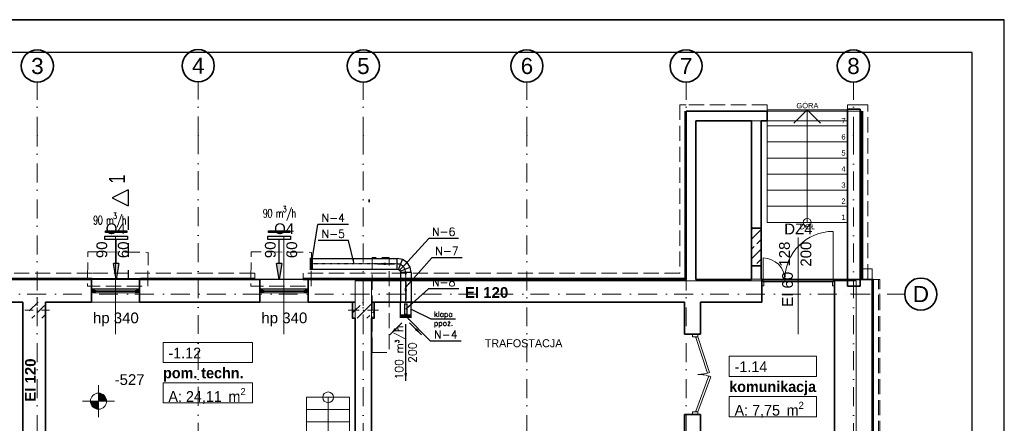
# Model space of a CAD drawing. Header units: millimetres. Extents: x -8078 to 234695, y -4319 to 602442.
# Tile 99 of 152: x 94512 to 112876, y 257450 to 264981. Entities that reach past the tile are written whole.
import ezdxf

# ---------------------------------------------------------------- set-up
doc = ezdxf.new("R2010")
doc.units = ezdxf.units.MM
doc.header["$MEASUREMENT"] = 0
for name, pattern in [('DASHDOT', [1, 0.5, -0.25, 0, -0.25]), ('Dashed2cust', [50, 25, -25]), ('Krawędzie ukryte', [3.912222, 2.822222, -1.09]), ('Kropki i Kreski', [6.702778, 3.527778, -1.763889, 0, -1.411111]), ('Przerywana', [5.644444, 2.822222, -2.822222])]:
    doc.linetypes.add(name, pattern=pattern)
for name, color, linetype in [('!AERECO-NAW', 5, 'Continuous'), ('!AERECO-POMOC', 7, 'Continuous'), ('#IS_wentylacja_opisy_bud', 7, 'Continuous'), ('#nawietrzaki', 5, 'Continuous'), ('#podkład', 252, 'Continuous'), ('- A - ocieplenie', 7, 'Continuous'), ('- strefy pomieszczeń', 7, 'Continuous'), ('_TABELA', 7, 'Continuous'), ('Drzwi Archicad', 7, 'Continuous'), ('FLUID-N', 7, 'Continuous'), ('FLUID-N-150-ARRDU', 7, 'Continuous'), ('FLUID-N-150-ARRGR', 7, 'Continuous'), ('FLUID-N-150-NUM', 7, 'Continuous'), ('FLUID-N-SYM', 7, 'Continuous'), ('Konstrukcja - Belki', 7, 'Continuous'), ('Konstrukcja - Schody', 7, 'Continuous'), ('Konstrukcja - Siatka mod', 7, 'Continuous'), ('Konstrukcja - Stropy', 7, 'Continuous'), ('Konstrukcja - Słupy', 7, 'Continuous'), ('Konstrukcja - Ściany nośne wew..P', 7, 'Continuous'), ('Konstrukcja - Ściany zewnętrzne', 7, 'Continuous'), ('Okna Archicada', 7, 'Continuous'), ('Opisy - Tekst', 7, 'Continuous'), ('Wymiarowanie - Poziomy', 7, 'Continuous'), ('z JAN', 7, 'Continuous'), ('Znaczniki drzwi Archicada', 7, 'Continuous'), ('Znaczniki okien Archicada', 7, 'Continuous')]:
    doc.layers.add(name, color=color, linetype=linetype)
doc.styles.add('FDBES', font='simplex.shx')
doc.styles.add('STYL_AUTOMATYCZNY_1', font='arial.ttf')
doc.styles.add('STYL_AUTOMATYCZNY_4', font='arial.ttf')
doc.styles.add('STYL_AUTOMATYCZNY_6', font='txt')
doc.styles.add('STYL_AUTOMATYCZNY_7', font='txt')
doc.styles.add('STYL_AUTOMATYCZNY_9', font='txt')
doc.dimstyles.new('FDBES', dxfattribs={"dimscale": 50, "dimtxt": 4, "dimasz": 2.5, "dimexe": 0.8, "dimexo": 2, "dimgap": 1, "dimtad": 1, "dimdsep": 46, "dimtxsty": 'FDBES', "dimcen": 2.5, "dimclrd": 4, "dimclre": 5, "dimadec": 0, "dimazin": 0, "dimtfac": 1, "dimtmove": 0, "dimatfit": 3, "dimfxl": 1, "dimarcsym": 0})
pattern_1 = [(45, (-208051.03, 747718.2), (-183.84776, 183.84776), []), (45, (-208142.95, 747810.13), (-183.84776, 183.84776), [195, -65])]

# ---------------------------------------------------------------- blocks, each defined once
blk = doc.blocks.new('rttrrt')
at = {"layer": '!AERECO-POMOC'}
blk.add_hatch(color=256, dxfattribs=at).paths.add_polyline_path([(39033, 262692), (39083, 262392), (39133, 262692)])
at = {"layer": '!AERECO-NAW'}
for points in [[(38872, 263201), (39295, 263201), (39295, 263142), (38872, 263142)], [(39283, 263271), (38884, 263271), (38884, 263299), (39283, 263299)]]:
    blk.add_lwpolyline(points, close=True, dxfattribs=at)
at = {"layer": '!AERECO-POMOC'}
for p, q in [((39083, 262692), (39083, 263142)), ((39133, 262692), (39033, 262692)), ((39083, 262392), (39033, 262692)), ((39133, 262692), (39083, 262392))]:
    blk.add_line(p, q, dxfattribs=at)
blk = doc.blocks.new('SDFGHB')
at = {"layer": 'Konstrukcja - Słupy', "linetype": 'Continuous', "lineweight": 25}
h = blk.add_hatch(dxfattribs=at)
h.set_pattern_fill('Beton_zbrojony_0001', color=252, style=0, pattern_type=2)
h.set_pattern_definition(pattern_1)
h.paths.add_polyline_path([(34598, 471390), (34298, 471390), (34298, 471090), (34598, 471090)])
h = blk.add_hatch(dxfattribs=at)
h.set_pattern_fill('Beton_zbrojony_0001', color=252, style=0, pattern_type=2)
h.set_pattern_definition(pattern_1)
h.paths.add_polyline_path([(34598, 471090), (34598, 471090), (34598, 471390), (34598, 471390)])
h = blk.add_hatch(dxfattribs=at)
h.set_pattern_fill('Beton_zbrojony_0001', color=252, style=0, pattern_type=2)
h.set_pattern_definition(pattern_1)
h.paths.add_polyline_path([(40328, 471090), (40378, 471090), (40378, 471390), (40328, 471390)])
h = blk.add_hatch(dxfattribs=at)
h.set_pattern_fill('Beton_zbrojony_0001', color=252, style=0, pattern_type=2)
h.set_pattern_definition(pattern_1)
h.paths.add_polyline_path([(40378, 471390), (40378, 471090), (40678, 471090), (40678, 471390)])
h = blk.add_hatch(dxfattribs=at)
h.set_pattern_fill('Beton_zbrojony_0001', color=252, style=0, pattern_type=2)
h.set_pattern_definition(pattern_1)
h.paths.add_polyline_path([(40678, 471090), (40728, 471090), (40728, 471390), (40678, 471390)])
at = {"layer": 'Konstrukcja - Ściany zewnętrzne', "linetype": 'Continuous', "lineweight": 25}
h = blk.add_hatch(dxfattribs=at)
h.set_pattern_fill('Beton_zbrojony_0001', color=252, style=0, pattern_type=2)
h.set_pattern_definition(pattern_1)
h.paths.add_polyline_path([(47770, 472069), (47950, 472069), (47950, 472769), (47770, 472769)])
at = {"layer": 'Okna Archicada', "linetype": 'Continuous', "lineweight": 13}
for points in [[(35456, 471590), (35481, 471590), (35481, 471615), (35506, 471615), (35506, 471640), (35456, 471640)], [(35481, 471565), (35531, 471565), (35531, 471615), (35481, 471615)], [(36331, 471615), (36281, 471615), (36281, 471565), (36331, 471565)], [(36356, 471640), (36306, 471640), (36306, 471615), (36331, 471615), (36331, 471590), (36356, 471590)], [(38598, 471590), (38623, 471590), (38623, 471615), (38648, 471615), (38648, 471640), (38598, 471640)], [(38623, 471565), (38673, 471565), (38673, 471615), (38623, 471615)], [(39473, 471615), (39423, 471615), (39423, 471565), (39473, 471565)], [(39498, 471640), (39448, 471640), (39448, 471615), (39473, 471615), (39473, 471590), (39498, 471590)]]:
    blk.add_hatch(color=252, dxfattribs=at).paths.add_polyline_path(points)
at = {"layer": 'Wymiarowanie - Poziomy', "linetype": 'Continuous', "lineweight": 13}
for points in [[(35589, 469542), (35739, 469542), (35727, 469600), (35695, 469648), (35646, 469681), (35589, 469692)], [(35589, 469542), (35439, 469542), (35450, 469485), (35483, 469436), (35531, 469404), (35589, 469392)]]:
    blk.add_hatch(color=252, dxfattribs=at).paths.add_polyline_path(points)
at = {"layer": '- A - ocieplenie', "color": 252, "linetype": 'Continuous', "lineweight": 35, "ltscale": 100}
for p, q in [((35470, 471830), (35470, 471810)), ((36370, 471830), (36370, 471810))]:
    blk.add_line(p, q, dxfattribs=at)
at = {"layer": '- A - ocieplenie', "color": 252, "linetype": 'Krawędzie ukryte', "lineweight": 20, "ltscale": 100, "flags": 128}
for points in [[(46428, 475073), (46548, 475073)], [(46428, 475073), (46428, 471930)], [(48057, 475073), (46548, 475073)], [(48057, 474953), (48057, 475073)], [(49818, 475073), (49557, 475073)], [(49557, 474953), (49557, 475073)], [(49938, 475073), (49818, 475073)], [(49938, 471819), (49938, 475073)], [(46548, 471810), (46548, 474953)], [(46548, 474953), (48057, 474953)], [(49557, 474953), (49818, 474953)], [(49818, 474953), (49818, 471819)], [(50018, 472010), (49818, 472010)], [(49818, 472010), (49818, 471810)], [(50018, 471810), (50018, 472010)], [(35470, 471930), (33264, 471930)], [(33264, 471810), (35470, 471810)], [(38503, 471930), (35470, 471930)], [(35470, 471810), (38503, 471810)], [(38503, 471830), (38503, 471930)], [(46428, 471930), (39408, 471930)], [(39408, 471830), (39408, 471930)], [(39408, 471810), (46428, 471810)], [(46548, 471810), (46428, 471810)], [(49818, 471810), (50018, 471810)], [(49838, 471819), (49938, 471819)], [(50138, 471810), (50018, 471810)], [(50018, 471810), (50018, 459110)], [(50162, 471810), (50042, 471810)], [(50042, 471810), (50042, 459110)], [(50138, 459110), (50138, 471810)], [(50162, 459110), (50162, 471810)]]:
    blk.add_lwpolyline(points, dxfattribs=at)
at = {"layer": '- A - ocieplenie', "color": 252, "linetype": 'Continuous', "lineweight": 35, "ltscale": 100, "flags": 128}
for points in [[(46528, 474953), (46528, 471830)], [(46548, 471810), (46548, 474953)], [(49818, 474953), (49818, 471819)], [(49838, 471819), (49838, 474953)], [(35470, 471830), (33264, 471830)], [(33264, 471810), (35470, 471810)], [(38503, 471830), (36370, 471830)], [(36370, 471810), (38503, 471810)], [(46528, 471830), (39408, 471830)], [(39408, 471810), (46548, 471810)], [(50038, 471810), (50018, 471810)], [(50018, 471810), (50018, 459110)], [(50038, 459110), (50038, 471810)]]:
    blk.add_lwpolyline(points, dxfattribs=at)
at = {"layer": '- strefy pomieszczeń', "color": 252, "linetype": 'Continuous', "lineweight": 13, "ltscale": 100}
for p, q in [((36793, 470638), (38462, 470638)), ((36793, 470262), (36793, 470638)), ((38462, 470638), (38462, 470262)), ((47352, 470382), (48983, 470382)), ((47352, 470005), (47352, 470382)), ((48983, 470382), (48983, 470005)), ((38462, 470262), (36793, 470262)), ((48983, 470005), (47352, 470005)), ((36793, 469885), (38462, 469885)), ((36793, 469509), (36793, 469885)), ((38462, 469885), (38462, 469509)), ((47352, 469629), (48983, 469629)), ((47352, 469252), (47352, 469629)), ((48983, 469629), (48983, 469252)), ((38462, 469509), (36793, 469509)), ((48983, 469252), (47352, 469252))]:
    blk.add_line(p, q, dxfattribs=at)
at = {"color": 252, "linetype": 'Continuous', "lineweight": 18, "ltscale": 100}
for p, q in [((49557, 474978), (48057, 474978)), ((48057, 474978), (48057, 474678)), ((48557, 474728), (48807, 474978)), ((48807, 474678), (48807, 474978)), ((48807, 474978), (49057, 474728)), ((49557, 474678), (49557, 474978)), ((49557, 474678), (48057, 474678)), ((48057, 474678), (48057, 474378)), ((48057, 474678), (49557, 474678)), ((48807, 473178), (48807, 474678)), ((49557, 474378), (49557, 474678)), ((49557, 474378), (48057, 474378)), ((48057, 474378), (48057, 474078)), ((48057, 474378), (49557, 474378)), ((49557, 474078), (49557, 474378)), ((49557, 474078), (48057, 474078)), ((48057, 474078), (48057, 473778)), ((48057, 474078), (49557, 474078)), ((49557, 473778), (49557, 474078)), ((49557, 473778), (48057, 473778)), ((48057, 473778), (48057, 473478)), ((48057, 473778), (49557, 473778)), ((49557, 473478), (49557, 473778)), ((49557, 473478), (48057, 473478)), ((48057, 473478), (48057, 473178)), ((48057, 473478), (49557, 473478)), ((49557, 473178), (49557, 473478)), ((49557, 473178), (48057, 473178)), ((48057, 473178), (48057, 472878)), ((48057, 473178), (49557, 473178)), ((48807, 472878), (48807, 473178)), ((49557, 472878), (49557, 473178)), ((48057, 472878), (49557, 472878))]:
    blk.add_line(p, q, dxfattribs=at)
at = {"color": 252, "linetype": 'Continuous', "lineweight": 35, "ltscale": 100, "flags": 128}
for points in [[(47770, 472769), (47770, 472069)], [(47950, 472069), (47950, 472769)], [(47958, 471810), (47958, 471390)], [(49318, 471390), (49318, 471810)]]:
    blk.add_lwpolyline(points, dxfattribs=at)
at = {"color": 252, "linetype": 'Continuous', "lineweight": 18, "ltscale": 100}
for start, end in [(0, 180), (180, 0)]:
    blk.add_arc((48807, 472878), 75, start, end, dxfattribs=at)
at = {"layer": 'Drzwi Archicad', "color": 252, "linetype": 'Continuous', "lineweight": 13, "ltscale": 100}
for p, q in [((49290, 471810), (49290, 472710)), ((47986, 471810), (47986, 472214)), ((47986, 471810), (47958, 471810)), ((47958, 471810), (47958, 471695)), ((47986, 471770), (47986, 471810)), ((48390, 471810), (47986, 471810)), ((47986, 471810), (47986, 471770)), ((47998, 471770), (47986, 471770)), ((47986, 471770), (48390, 471770)), ((47998, 471695), (47998, 471770)), ((48390, 471810), (49290, 471810)), ((48390, 471770), (48390, 471810)), ((48390, 471770), (48390, 471810)), ((49290, 471770), (48390, 471770)), ((49290, 471770), (49278, 471770)), ((49278, 471770), (49278, 471695)), ((49318, 471810), (49290, 471810)), ((49290, 471810), (49290, 471770)), ((49290, 471810), (49290, 471770)), ((49318, 471695), (49318, 471810)), ((47958, 471695), (47998, 471695)), ((49278, 471695), (49318, 471695)), ((46668, 470792), (46668, 470742)), ((46668, 470742), (46768, 470742)), ((46730, 470729), (46768, 470742)), ((46945, 470063), (46730, 470729)), ((46768, 470792), (46768, 470742)), ((46768, 470742), (46983, 470076)), ((46970, 470013), (46730, 469356)), ((46768, 469342), (47008, 469999)), ((46983, 470076), (46945, 470063)), ((47008, 469999), (46970, 470013)), ((46668, 469292), (46668, 469342)), ((46668, 469342), (46768, 469342)), ((46730, 469356), (46768, 469342)), ((46768, 469292), (46768, 469342))]:
    blk.add_line(p, q, dxfattribs=at)
at = {"layer": 'Drzwi Archicad', "color": 252, "linetype": 'Continuous', "lineweight": 35, "ltscale": 100}
for p, q in [((47958, 471810), (47958, 471695)), ((47958, 471810), (47958, 471695)), ((49318, 471810), (49318, 471695)), ((49318, 471810), (49318, 471695)), ((47958, 471695), (47958, 471390)), ((49318, 471695), (49318, 471390))]:
    blk.add_line(p, q, dxfattribs=at)
at = {"layer": 'Drzwi Archicad', "color": 252, "linetype": 'Continuous', "lineweight": 13, "ltscale": 100}
for centre, radius, start, end in [((49290, 471810), 900, 90, 180), ((47986, 471810), 404, 0, 90), ((46768, 470742), 700, 270, 287.9246), ((46768, 469342), 700, 69.9342, 90)]:
    blk.add_arc(centre, radius, start, end, dxfattribs=at)
at = {"layer": 'Konstrukcja - Belki', "color": 252, "linetype": 'Przerywana', "lineweight": 35, "ltscale": 100}
blk.add_line((40638, 473253), (40638, 473308), dxfattribs=at)
at = {"layer": 'Konstrukcja - Schody', "color": 252, "linetype": 'Continuous', "lineweight": 13, "ltscale": 100}
for p, q in [((39471, 469614), (39471, 467084)), ((40271, 469614), (39471, 469614)), ((40271, 469614), (39471, 469614)), ((39871, 469614), (39871, 467084)), ((40271, 469614), (40271, 467084)), ((40271, 469384), (39471, 469384)), ((40271, 469154), (39471, 469154))]:
    blk.add_line(p, q, dxfattribs=at)
blk.add_circle((39871, 469614), 100, dxfattribs=at)
at = {"layer": 'Konstrukcja - Siatka mod', "color": 252, "linetype": 'Kropki i Kreski', "lineweight": 13, "ltscale": 100}
for p, q in [((34448, 474496), (34448, 475496)), ((37448, 474501), (37448, 475501)), ((40528, 474496), (40528, 475496)), ((43578, 474496), (43578, 475496)), ((46548, 474496), (46548, 475496)), ((49668, 474496), (49668, 475496)), ((34448, 457532), (34448, 474496)), ((37448, 474501), (37448, 457532)), ((40528, 474496), (40528, 457532)), ((43578, 457532), (43578, 474496)), ((46548, 457532), (46548, 474496)), ((49668, 474496), (49668, 457532)), ((20180, 471540), (49625, 471540)), ((49625, 471540), (50625, 471540))]:
    blk.add_line(p, q, dxfattribs=at)
at = {"layer": 'Konstrukcja - Siatka mod', "color": 252, "linetype": 'Continuous', "lineweight": 35, "ltscale": 100}
for centre in [(34448, 475796), (37448, 475801), (40528, 475796), (43578, 475796), (46548, 475796), (49668, 475796), (50925, 471540)]:
    blk.add_circle(centre, 300, dxfattribs=at)
at = {"layer": 'Konstrukcja - Siatka mod', "color": 252, "linetype": 'Kropki i Kreski', "lineweight": 13, "ltscale": 100}
for p in [(34448, 474496), (34448, 474496), (37448, 474501), (37448, 474501), (40528, 474496), (40528, 474496), (43578, 474496), (43578, 474496), (46548, 474496), (46548, 474496), (49668, 474496), (49668, 474496), (49625, 471540), (49625, 471540)]:
    blk.add_point(p, dxfattribs=at)
at = {"layer": 'Konstrukcja - Stropy', "color": 252, "linetype": 'Continuous', "lineweight": 13, "ltscale": 100, "flags": 128}
for points in [[(49557, 474773), (46728, 474773), (46728, 471819), (49557, 471819)], [(40678, 471821), (20508, 471821), (20508, 466152), (22778, 466152), (22778, 463959), (31598, 463959), (31598, 466140), (40678, 466140)], [(22778, 458510), (34593, 458510), (34593, 463961), (37298, 463961), (37298, 458510), (49718, 458510), (49718, 471789), (40378, 471789), (40378, 466429), (30298, 466429), (30298, 467849), (22778, 467849)]]:
    blk.add_lwpolyline(points, close=True, dxfattribs=at)
at = {"layer": 'Konstrukcja - Słupy', "color": 252, "linetype": 'Continuous', "lineweight": 0, "ltscale": 100}
for p, q in [((34448, 471320), (34448, 471470)), ((40528, 471320), (40528, 471470)), ((34368, 471240), (34218, 471240)), ((34528, 471240), (34678, 471240)), ((40448, 471240), (40248, 471240)), ((40608, 471240), (40808, 471240)), ((34448, 471160), (34448, 471010)), ((40528, 471160), (40528, 471010))]:
    blk.add_line(p, q, dxfattribs=at)
at = {"layer": 'Konstrukcja - Słupy', "color": 252, "linetype": 'Continuous', "lineweight": 35, "ltscale": 100, "flags": 128}
for points in [[(34598, 471090), (34598, 471090), (34598, 471390)], [(40378, 471390), (40328, 471390), (40328, 471090), (40378, 471090)], [(40678, 471090), (40728, 471090), (40728, 471390), (40678, 471390)]]:
    blk.add_lwpolyline(points, dxfattribs=at)
at = {"layer": 'Konstrukcja - Słupy', "color": 252, "linetype": 'Continuous', "lineweight": 0, "ltscale": 100}
for p in [(34448, 471240), (40528, 471240)]:
    blk.add_point(p, dxfattribs=at)
at = {"layer": 'Konstrukcja - Ściany nośne wew..P', "color": 252, "linetype": 'Continuous', "lineweight": 35, "ltscale": 100}
for p, q in [((46518, 470792), (46818, 470792)), ((46518, 469292), (46818, 469292))]:
    blk.add_line(p, q, dxfattribs=at)
at = {"layer": 'Konstrukcja - Ściany nośne wew..P', "color": 252, "linetype": 'Continuous', "lineweight": 35, "ltscale": 100, "flags": 128}
for points in [[(34178, 471390), (34178, 466440)], [(46518, 471390), (46518, 470792)], [(46818, 470792), (46818, 471390)], [(34598, 466440), (34598, 471090)], [(40378, 471090), (40378, 466741)], [(40678, 466741), (40678, 471090)], [(46518, 469292), (46518, 468470)], [(46818, 468490), (46818, 469292)]]:
    blk.add_lwpolyline(points, dxfattribs=at)
at = {"layer": 'Konstrukcja - Ściany zewnętrzne', "color": 252, "linetype": 'Continuous', "lineweight": 35, "ltscale": 100}
for p, q in [((48057, 474953), (48057, 474803)), ((49557, 474953), (49557, 474803)), ((48057, 474803), (48057, 474773)), ((49557, 474803), (49557, 474773)), ((47770, 472769), (47950, 472769)), ((47770, 472069), (47950, 472069)), ((35456, 471640), (35456, 471810)), ((36356, 471640), (36356, 471810)), ((38598, 471640), (38598, 471810)), ((39498, 471640), (39498, 471810)), ((35456, 471590), (35456, 471640)), ((35456, 471390), (35456, 471590)), ((36356, 471590), (36356, 471640)), ((36356, 471390), (36356, 471590)), ((38598, 471590), (38598, 471640)), ((38598, 471390), (38598, 471590)), ((39498, 471590), (39498, 471640)), ((39498, 471390), (39498, 471590))]:
    blk.add_line(p, q, dxfattribs=at)
at = {"layer": 'Konstrukcja - Ściany zewnętrzne', "color": 252, "linetype": 'Continuous', "lineweight": 35, "ltscale": 100, "flags": 128}
for points in [[(46548, 474953), (46548, 474773)], [(48057, 474953), (46548, 474953)], [(49797, 474993), (49557, 474993)], [(49557, 474993), (49557, 474953)], [(49797, 471690), (49797, 474993)], [(46548, 474773), (46548, 471810)], [(46728, 474773), (47770, 474773)], [(46728, 471810), (46728, 474773)], [(47770, 474773), (47770, 472769)], [(47950, 474773), (48057, 474773)], [(47950, 472769), (47950, 474773)], [(49557, 474773), (49557, 471690)], [(47770, 472069), (47770, 471810)], [(47950, 471810), (47950, 472069)], [(35456, 471810), (33239, 471810)], [(38598, 471810), (36356, 471810)], [(40678, 471810), (39498, 471810)], [(46548, 471810), (40678, 471810)], [(47770, 471810), (46728, 471810)], [(47958, 471810), (47950, 471810)], [(50018, 471810), (49318, 471810)], [(50018, 458490), (50018, 471810)], [(49557, 471690), (49797, 471690)], [(33239, 471390), (34178, 471390)], [(34598, 471390), (35456, 471390)], [(36356, 471390), (38598, 471390)], [(39498, 471390), (40378, 471390)], [(40678, 471390), (46518, 471390)], [(46818, 471390), (47958, 471390)], [(49318, 471390), (49318, 468090)]]:
    blk.add_lwpolyline(points, dxfattribs=at)
at = {"layer": 'Okna Archicada', "color": 252, "linetype": 'Continuous', "lineweight": 13, "ltscale": 100}
for p, q in [((49557, 474953), (48057, 474953)), ((49557, 474773), (48057, 474773))]:
    blk.add_line(p, q, dxfattribs=at)
at = {"layer": 'Okna Archicada', "color": 252, "linetype": 'Continuous', "lineweight": 35, "ltscale": 100}
for p, q in [((48057, 474953), (48057, 474803)), ((49557, 474953), (49557, 474803)), ((48057, 474803), (48057, 474773)), ((49557, 474803), (49557, 474773)), ((35456, 471640), (35456, 471810)), ((35470, 471830), (35470, 471810)), ((36356, 471640), (36356, 471810)), ((36370, 471830), (36370, 471810)), ((38598, 471640), (38598, 471810)), ((39498, 471640), (39498, 471810)), ((35456, 471590), (35456, 471640)), ((35456, 471590), (35456, 471640)), ((35456, 471390), (35456, 471590)), ((36356, 471590), (36356, 471640)), ((36356, 471590), (36356, 471640)), ((36356, 471390), (36356, 471590)), ((38598, 471590), (38598, 471640)), ((38598, 471590), (38598, 471640)), ((38598, 471390), (38598, 471590)), ((39498, 471590), (39498, 471640)), ((39498, 471590), (39498, 471640)), ((39498, 471390), (39498, 471590))]:
    blk.add_line(p, q, dxfattribs=at)
at = {"layer": 'Okna Archicada', "color": 252, "linetype": 'Continuous', "lineweight": 18, "ltscale": 100}
for p, q in [((35456, 471810), (36356, 471810)), ((35470, 471830), (36370, 471830)), ((35470, 471810), (36370, 471810)), ((38598, 471810), (39498, 471810)), ((36306, 471640), (35506, 471640)), ((39448, 471640), (38648, 471640)), ((35531, 471565), (36281, 471565)), ((38673, 471565), (39423, 471565)), ((35456, 471390), (36356, 471390)), ((38598, 471390), (39498, 471390))]:
    blk.add_line(p, q, dxfattribs=at)
at = {"layer": 'Okna Archicada', "color": 252, "linetype": 'Continuous', "lineweight": 20, "ltscale": 100}
for p, q in [((35506, 471640), (35456, 471640)), ((35456, 471590), (35481, 471590)), ((35481, 471590), (35481, 471615)), ((35481, 471615), (35506, 471615)), ((35531, 471615), (35481, 471615)), ((35481, 471615), (35481, 471565)), ((35506, 471615), (35506, 471640)), ((35531, 471565), (35531, 471615)), ((36281, 471615), (35531, 471615)), ((35531, 471590), (36281, 471590)), ((36331, 471615), (36281, 471615)), ((36281, 471615), (36281, 471565)), ((36356, 471640), (36306, 471640)), ((36306, 471640), (36306, 471615)), ((36306, 471615), (36331, 471615)), ((36331, 471615), (36331, 471590)), ((36331, 471565), (36331, 471615)), ((36331, 471590), (36356, 471590)), ((38648, 471640), (38598, 471640)), ((38598, 471590), (38623, 471590)), ((38623, 471590), (38623, 471615)), ((38623, 471615), (38648, 471615)), ((38673, 471615), (38623, 471615)), ((38623, 471615), (38623, 471565)), ((38648, 471615), (38648, 471640)), ((38673, 471565), (38673, 471615)), ((39423, 471615), (38673, 471615)), ((38673, 471590), (39423, 471590)), ((39473, 471615), (39423, 471615)), ((39423, 471615), (39423, 471565)), ((39498, 471640), (39448, 471640)), ((39448, 471640), (39448, 471615)), ((39448, 471615), (39473, 471615)), ((39473, 471615), (39473, 471590)), ((39473, 471565), (39473, 471615)), ((39473, 471590), (39498, 471590)), ((35481, 471565), (35531, 471565)), ((35531, 471565), (36281, 471565)), ((36281, 471565), (36331, 471565)), ((38623, 471565), (38673, 471565)), ((38673, 471565), (39423, 471565)), ((39423, 471565), (39473, 471565))]:
    blk.add_line(p, q, dxfattribs=at)
at = {"layer": 'Wymiarowanie - Poziomy', "color": 252, "linetype": 'Continuous', "lineweight": 13, "ltscale": 100}
for p, q in [((35589, 469242), (35589, 469842)), ((35289, 469542), (35889, 469542))]:
    blk.add_line(p, q, dxfattribs=at)
blk.add_circle((35589, 469542), 150, dxfattribs=at)
at = {"layer": 'z JAN', "color": 252, "linetype": 'Krawędzie ukryte', "lineweight": 13, "ltscale": 100, "flags": 128}
for points in [[(36508, 471690), (36515, 472319), (35391, 472331), (35384, 471690)], [(39554, 471690), (39561, 472319), (38437, 472331), (38430, 471690)], [(40694, 470449), (40694, 472223), (41012, 472223), (41012, 470449)]]:
    blk.add_lwpolyline(points, close=True, dxfattribs=at)
at = {"layer": 'Znaczniki drzwi Archicada', "color": 252, "linetype": 'Continuous', "lineweight": 13, "ltscale": 100}
blk.add_line((48638, 472598), (48638, 470790), dxfattribs=at)
at = {"layer": 'Znaczniki okien Archicada', "color": 252, "linetype": 'Continuous', "lineweight": 13, "ltscale": 100}
for p, q in [((35906, 472603), (35906, 470790)), ((39048, 472603), (39048, 470790))]:
    blk.add_line(p, q, dxfattribs=at)
at = {"layer": '- strefy pomieszczeń', "color": 252, "linetype": 'Continuous', "lineweight": 13, "char_height": 200, "attachment_point": 1}
for s, insert, style in [('\\A1;{\\pql;\\pt0,500;\\fGeneva CE|b0|i0|c0|p0;\\W1.000000;-1.12\\fGeneva CE|b0|i0|c0|p0;\\W1.000000;\\A1{\\H.66x;\\S^  ;}\\fGeneva CE|b0|i0|c0|p0;\\W1.000000;\\fGeneva CE|b0|i0|c0|p0;\\W1.000000;\\A1{\\H.66x;\\S^  ;}}', (36893, 470541), 'STYL_AUTOMATYCZNY_6'), ('\\A1;{\\pql;\\pt0,500;\\fGeneva CE|b1|i0|c0|p0;\\W1.000000;pom. techn.\\fGeneva CE|b1|i0|c0|p0;\\W1.000000;\\A1{\\H.66x;\\S^  ;}\\fGeneva CE|b1|i0|c0|p0;\\W1.000000;\\fGeneva CE|b1|i0|c0|p0;\\W1.000000;\\A1{\\H.66x;\\S^  ;}}', (36793, 470169), 'STYL_AUTOMATYCZNY_9'), ('\\A1;{\\pql;\\pt0,500;\\fGeneva CE|b0|i0|c0|p0;\\W1.000000;-1.14\\fGeneva CE|b0|i0|c0|p0;\\W1.000000;\\A1{\\H.66x;\\S^  ;}\\fGeneva CE|b0|i0|c0|p0;\\W1.000000;\\fGeneva CE|b0|i0|c0|p0;\\W1.000000;\\A1{\\H.66x;\\S^  ;}}', (47452, 470285), 'STYL_AUTOMATYCZNY_6'), ('\\A1;{\\pql;\\pt0,500;\\fGeneva CE|b1|i0|c0|p0;\\W1.000000;komunikacja\\fGeneva CE|b1|i0|c0|p0;\\W1.000000;\\A1{\\H.66x;\\S^  ;}\\fGeneva CE|b1|i0|c0|p0;\\W1.000000;\\fGeneva CE|b1|i0|c0|p0;\\W1.000000;\\A1{\\H.66x;\\S^  ;}}', (47352, 469913), 'STYL_AUTOMATYCZNY_9'), ('\\A1;{\\pql;\\pt0,500;\\fGeneva CE|b0|i0|c0|p0;\\W1.000000;A: 24,11\\fGeneva CE|b0|i0|c0|p0;\\W1.000000;\\A1{\\H.66x;\\S^  ;}\\fGeneva CE|b0|i0|c0|p0;\\W1.000000; m\\fGeneva CE|b0|i0|c0|p0;\\W1.000000;\\A1{\\H.66x;\\S2^  ;}}', (36893, 469788), 'STYL_AUTOMATYCZNY_6'), ('\\A1;{\\pql;\\pt0,500;\\fGeneva CE|b0|i0|c0|p0;\\W1.000000;A: 7,75\\fGeneva CE|b0|i0|c0|p0;\\W1.000000;\\A1{\\H.66x;\\S^  ;}\\fGeneva CE|b0|i0|c0|p0;\\W1.000000; m\\fGeneva CE|b0|i0|c0|p0;\\W1.000000;\\A1{\\H.66x;\\S2^  ;}}', (47452, 469531), 'STYL_AUTOMATYCZNY_6')]:
    blk.add_mtext(s, dxfattribs=dict(at, insert=insert, style=style))
at = {"color": 252, "linetype": 'Continuous', "lineweight": 15, "char_height": 100, "attachment_point": 4, "style": 'STYL_AUTOMATYCZNY_1'}
for s, insert in [('\\A1;{\\pql;\\fArial|b0|i0|c238|p0;\\W1.000000;GÓRA}', (48605, 475056)), ('\\A1;{\\pql;\\fArial|b0|i0|c238|p0;\\W1.000000;7}', (49444, 474774)), ('\\A1;{\\pql;\\fArial|b0|i0|c238|p0;\\W1.000000;6}', (49444, 474473)), ('\\A1;{\\pql;\\fArial|b0|i0|c238|p0;\\W1.000000;5}', (49444, 474173)), ('\\A1;{\\pql;\\fArial|b0|i0|c238|p0;\\W1.000000;4}', (49444, 473874)), ('\\A1;{\\pql;\\fArial|b0|i0|c238|p0;\\W1.000000;3}', (49444, 473573)), ('\\A1;{\\pql;\\fArial|b0|i0|c238|p0;\\W1.000000;2}', (49444, 473274)), ('\\A1;{\\pql;\\fArial|b0|i0|c238|p0;\\W1.000000;DÓŁ}', (48666, 472799)), ('\\A1;{\\pql;\\fArial|b0|i0|c238|p0;\\W1.000000;1}', (49444, 472974))]:
    blk.add_mtext(s, dxfattribs=dict(at, insert=insert))
at = {"color": 252, "linetype": 'Continuous', "lineweight": 13, "insert": (43517, 471198), "char_height": 150, "attachment_point": 2, "style": 'STYL_AUTOMATYCZNY_6'}
blk.add_mtext('\\A1;{\\pqc;\\fGeneva CE|b0|i0|c0|p0;\\W1.000000;\\P\\pqc;\\fGeneva CE|b0|i0|c0|p0;\\W1.000000;\\P\\pqc;\\fGeneva CE|b0|i0|c0|p0;\\W1.000000;TRAFOSTACJA\\P\\pqc;\\fGeneva CE|b0|i0|c0|p0;\\W1.000000;\\P\\pqc;\\fGeneva CE|b0|i0|c0|p0;\\W1.000000;\\P\\pqc;\\fGeneva CE|b0|i0|c0|p0;\\W1.000000;}', dxfattribs=at)
at = {"layer": 'Konstrukcja - Siatka mod', "color": 252, "linetype": 'Continuous', "lineweight": 13, "char_height": 300, "attachment_point": 1, "style": 'STYL_AUTOMATYCZNY_1'}
for s, insert in [('\\A1;{\\pql;\\pt0;\\fArial|b0|i0|c238|p0;\\W1.000000;3}', (34333, 475946)), ('\\A1;{\\pql;\\pt0;\\fArial|b0|i0|c238|p0;\\W1.000000;4}', (37333, 475951)), ('\\A1;{\\pql;\\pt0;\\fArial|b0|i0|c238|p0;\\W1.000000;5}', (40413, 475946)), ('\\A1;{\\pql;\\pt0;\\fArial|b0|i0|c238|p0;\\W1.000000;6}', (43463, 475946)), ('\\A1;{\\pql;\\pt0;\\fArial|b0|i0|c238|p0;\\W1.000000;7}', (46433, 475946)), ('\\A1;{\\pql;\\pt0;\\fArial|b0|i0|c238|p0;\\W1.000000;8}', (49553, 475946)), ('\\A1;{\\pql;\\pt0;\\fArial|b0|i0|c238|p0;\\W1.000000;D}', (50776, 471690))]:
    blk.add_mtext(s, dxfattribs=dict(at, insert=insert))
at = {"layer": 'Opisy - Tekst', "color": 252, "linetype": 'Continuous', "lineweight": 13, "insert": (42423, 471670), "char_height": 200, "attachment_point": 1, "style": 'STYL_AUTOMATYCZNY_7'}
blk.add_mtext('\\A1;{\\pql;\\fHelvetica|b1|i0|c238|p0;\\W1.000000;EI 120}', dxfattribs=at)
at = {"layer": 'Opisy - Tekst', "color": 252, "linetype": 'Continuous', "lineweight": 13, "insert": (34218, 469531), "char_height": 200, "attachment_point": 1, "rotation": 90, "style": 'STYL_AUTOMATYCZNY_7'}
blk.add_mtext('\\A1;{\\pql;\\fHelvetica|b1|i0|c238|p0;\\W1.000000;EI 120}', dxfattribs=at)
at = {"layer": 'Wymiarowanie - Poziomy', "color": 252, "linetype": 'Continuous', "lineweight": 13, "insert": (35889, 469842), "char_height": 200, "width": 548.97, "attachment_point": 7, "style": 'STYL_AUTOMATYCZNY_4'}
blk.add_mtext('\\A1;{\\pql;\\fArial|b0|i0|c238|p0;\\W1.000000;-527}', dxfattribs=at)
at = {"layer": 'Znaczniki drzwi Archicada', "color": 252, "linetype": 'Continuous', "lineweight": 35, "char_height": 200, "attachment_point": 7, "rotation": 90, "style": 'STYL_AUTOMATYCZNY_1'}
for s, insert in [('\\A1;{\\pql;\\pt0;\\fArial|b0|i0|c238|p0;\\W1.000000;128\\fArial|b0|i0|c238|p0;\\W1.000000;\\A1{\\H.66x;\\S^  ;}\\fArial|b0|i0|c238|p0;\\W1.000000;\\fArial|b0|i0|c238|p0;\\W1.000000;}', (48541, 472053)), ('\\A1;{\\pql;\\pt0;\\fArial|b0|i0|c238|p0;\\W1.000000;200\\fArial|b0|i0|c238|p0;\\W1.000000;\\A1{\\H.66x;\\S^  ;}\\fArial|b0|i0|c238|p0;\\W1.000000;\\fArial|b0|i0|c238|p0;\\W1.000000;}', (48941, 472053)), ('\\A1;{\\pql;\\pt0;\\fArial|b0|i0|c238|p0;\\W1.000000;EI 60\\fArial|b0|i0|c238|p0;\\W1.000000;\\fArial|b0|i0|c238|p0;\\H0.666667x;\\W1.000000;\\fArial|b0|i0|c238|p0;\\H1.500000x;\\W1.000000;}', (48542, 471303))]:
    blk.add_mtext(s, dxfattribs=dict(at, insert=insert))
at = {"layer": 'Znaczniki drzwi Archicada', "color": 252, "linetype": 'Continuous', "lineweight": 35, "insert": (48378, 472655), "char_height": 200, "attachment_point": 7, "style": 'STYL_AUTOMATYCZNY_1'}
blk.add_mtext('\\A1;{\\pql;\\pt0;\\fArial|b0|i0|c238|p0;\\W1.000000;DZ4\\fArial|b0|i0|c238|p0;\\W1.000000;\\fArial|b0|i0|c238|p0;\\W1.000000;\\fArial|b0|i0|c238|p0;\\W1.000000;}', dxfattribs=at)
at = {"layer": 'Znaczniki okien Archicada', "color": 252, "linetype": 'Continuous', "lineweight": 15, "char_height": 200, "attachment_point": 7, "rotation": 90, "style": 'STYL_AUTOMATYCZNY_1'}
for s, insert in [('\\A1;{\\pql;\\pt0;\\fArial|b0|i0|c238|p0;\\W1.000000;90\\fArial|b0|i0|c238|p0;\\W1.000000;\\A1{\\H.66x;\\S^  ;}\\fArial|b0|i0|c238|p0;\\W1.000000;\\fArial|b0|i0|c238|p0;\\W1.000000;}', (35809, 472211)), ('\\A1;{\\pql;\\pt0;\\fArial|b0|i0|c238|p0;\\W1.000000;60\\fArial|b0|i0|c238|p0;\\W1.000000;\\A1{\\H.66x;\\S^  ;}\\fArial|b0|i0|c238|p0;\\W1.000000;\\fArial|b0|i0|c238|p0;\\W1.000000;}', (36209, 472211)), ('\\A1;{\\pql;\\pt0;\\fArial|b0|i0|c238|p0;\\W1.000000;90\\fArial|b0|i0|c238|p0;\\W1.000000;\\A1{\\H.66x;\\S^  ;}\\fArial|b0|i0|c238|p0;\\W1.000000;\\fArial|b0|i0|c238|p0;\\W1.000000;}', (38951, 472211)), ('\\A1;{\\pql;\\pt0;\\fArial|b0|i0|c238|p0;\\W1.000000;60\\fArial|b0|i0|c238|p0;\\W1.000000;\\A1{\\H.66x;\\S^  ;}\\fArial|b0|i0|c238|p0;\\W1.000000;\\fArial|b0|i0|c238|p0;\\W1.000000;}', (39351, 472211))]:
    blk.add_mtext(s, dxfattribs=dict(at, insert=insert))
at = {"layer": 'Znaczniki okien Archicada', "color": 252, "linetype": 'Continuous', "lineweight": 15, "char_height": 200, "attachment_point": 7, "style": 'STYL_AUTOMATYCZNY_1'}
for s, insert in [('\\A1;{\\pql;\\pt0;\\fArial|b0|i0|c238|p0;\\W1.000000;O4\\fArial|b0|i0|c238|p0;\\W1.000000;\\fArial|b0|i0|c238|p0;\\W1.000000;\\fArial|b0|i0|c238|p0;\\W1.000000;}', (35723, 472657)), ('\\A1;{\\pql;\\pt0;\\fArial|b0|i0|c238|p0;\\W1.000000;O4\\fArial|b0|i0|c238|p0;\\W1.000000;\\fArial|b0|i0|c238|p0;\\W1.000000;\\fArial|b0|i0|c238|p0;\\W1.000000;}', (38865, 472657)), ('\\A1;{\\pql;\\pt0;\\fArial|b0|i0|c238|p0;\\W1.000000;hp 340\\fArial|b0|i0|c238|p0;\\W1.000000;\\A1{\\H.66x;\\S^  ;}\\fArial|b0|i0|c238|p0;\\W1.000000;\\fArial|b0|i0|c238|p0;\\W1.000000;}', (35486, 470936)), ('\\A1;{\\pql;\\pt0;\\fArial|b0|i0|c238|p0;\\W1.000000;hp 340\\fArial|b0|i0|c238|p0;\\W1.000000;\\A1{\\H.66x;\\S^  ;}\\fArial|b0|i0|c238|p0;\\W1.000000;\\fArial|b0|i0|c238|p0;\\W1.000000;}', (38628, 470936))]:
    blk.add_mtext(s, dxfattribs=dict(at, insert=insert))
blk = doc.blocks.new('*U92302')
at = {"color": 14, "linetype": 'Continuous', "lineweight": -2}
for p, q in [((-800, 98), (-800, 100)), ((-800, 0), (-800, 98)), ((-800, -98), (-800, 0)), ((800, 100), (800, 98)), ((800, 98), (800, 0)), ((800, 0), (800, -98)), ((-800, -100), (-800, -98)), ((800, -98), (800, -100))]:
    blk.add_line(p, q, dxfattribs=at)
at = {"color": 0, "linetype": 'ByBlock', "lineweight": -2}
for p, q in [((800, 100), (-800, 100)), ((800, -100), (-800, -100))]:
    blk.add_line(p, q, dxfattribs=at)
at = {"layer": 'FLUID-N-SYM', "color": 2, "linetype": 'DASHDOT', "lineweight": -3}
for p, q in [((-800, 0), (780, 0)), ((780, 0), (800, 0))]:
    blk.add_line(p, q, dxfattribs=at)
blk = doc.blocks.new('*U92303')
at = {"color": 14, "linetype": 'Continuous', "lineweight": -2}
for p, q in [((0, 110, 20), (0, 0, 20)), ((0, 0, 20), (0, -110, 20))]:
    blk.add_line(p, q, dxfattribs=at)
at = {"color": 0, "linetype": 'ByBlock', "lineweight": -2}
for p, q in [((0, 110), (0, 100)), ((0, 100), (0, 0)), ((0, 0, -20), (0, 100, -20)), ((0, 100, 0), (0, 100, -20)), ((0, -100, -20), (0, 0, -20)), ((0, 0), (0, -100)), ((0, -100, 0), (0, -100, -20)), ((0, -100), (0, -110))]:
    blk.add_line(p, q, dxfattribs=at)
at = {"color": 3, "linetype": 'Continuous', "lineweight": -3}
for p, q in [((0, 78, 20), (0, 0, 20)), ((0, 0, 20), (0, -78, 20))]:
    blk.add_line(p, q, dxfattribs=at)
blk = doc.blocks.new('*U92304')
at = {"color": 0, "linetype": 'ByBlock', "lineweight": -2}
for p, q in [((-110, -31), (-54, 54)), ((-54, 54), (31, 110)), ((31, 110), (130, 130)), ((-130, -130), (-110, -31)), ((75, -107), (70, -130)), ((88, -88), (75, -107)), ((107, -75), (88, -88)), ((130, -70), (107, -75))]:
    blk.add_line(p, q, dxfattribs=at)
at = {"color": 3, "linetype": 'Continuous', "lineweight": -3}
for p, q in [((17, -17), (-54, 54)), ((69, 18), (31, 110)), ((107, -75), (69, 18)), ((-18, -69), (-110, -31)), ((75, -107), (-18, -69)), ((88, -88), (17, -17))]:
    blk.add_line(p, q, dxfattribs=at)
at = {"color": 14, "linetype": 'Continuous', "lineweight": -2}
for p, q in [((130, 128), (130, 130)), ((130, 30), (130, 128)), ((130, -68), (130, 30)), ((-130, -130), (-128, -130)), ((-128, -130), (-30, -130)), ((-30, -130), (68, -130)), ((68, -130), (70, -130)), ((130, -70), (130, -68))]:
    blk.add_line(p, q, dxfattribs=at)
at = {"layer": 'FLUID-N-SYM', "color": 2, "linetype": 'DASHDOT', "lineweight": -3}
for p, q in [((17, -17), (69, 18)), ((69, 18), (130, 30)), ((-30, -130), (-18, -69)), ((-18, -69), (17, -17))]:
    blk.add_line(p, q, dxfattribs=at)
blk = doc.blocks.new('*U92305')
at = {"color": 14, "linetype": 'Continuous', "lineweight": -2}
for p, q in [((-277, 100), (-277, 98)), ((-277, 98), (-277, 0)), ((-277, 0), (-277, -98)), ((277, 98), (277, 100)), ((277, 0), (277, 98)), ((277, -98), (277, 0)), ((-277, -98), (-277, -100)), ((277, -100), (277, -98))]:
    blk.add_line(p, q, dxfattribs=at)
at = {"color": 0, "linetype": 'ByBlock', "lineweight": -2}
for p, q in [((277, 100), (-277, 100)), ((277, -100), (-277, -100))]:
    blk.add_line(p, q, dxfattribs=at)
at = {"layer": 'FLUID-N-SYM', "color": 2, "linetype": 'DASHDOT', "lineweight": -3}
blk.add_line((-277, 0), (277, 0), dxfattribs=at)
blk = doc.blocks.new('*U92306')
at = {"color": 14, "linetype": 'Continuous', "lineweight": -2}
blk.add_line((-110, 0, 20), (110, 0, 20), dxfattribs=at)
at = {"color": 0, "linetype": 'ByBlock', "lineweight": -2}
for p, q in [((-110, 0), (-100, 0)), ((-100, 0), (-98, 0)), ((100, 0, -20), (-100, 0, -20)), ((-100, 0, -20), (-100, 0, 0)), ((-98, 0), (98, 0)), ((98, 0), (100, 0)), ((100, 0, 0), (100, 0, -20)), ((100, 0), (110, 0))]:
    blk.add_line(p, q, dxfattribs=at)
at = {"color": 3, "linetype": 'Continuous', "lineweight": -3}
for p in [(-78, 0, 20), (78, 0, 20)]:
    blk.add_line(p, (0, 0, 20), dxfattribs=at)
blk = doc.blocks.new('*U92307')
at = {"color": 14, "linetype": 'Continuous', "lineweight": -2}
for p, q in [((-131, 100), (-131, 98)), ((-131, 98), (-131, 0)), ((-131, 0), (-131, -98)), ((131, 98), (131, 100)), ((131, 0), (131, 98)), ((131, -98), (131, 0)), ((-131, -98), (-131, -100)), ((131, -100), (131, -98))]:
    blk.add_line(p, q, dxfattribs=at)
at = {"color": 0, "linetype": 'ByBlock', "lineweight": -2}
for p, q in [((131, 100), (-131, 100)), ((100, 25), (-100, 25)), ((-100, -25), (-100, 25)), ((100, 25), (100, -25)), ((131, -100), (-131, -100)), ((-100, -25), (100, -25))]:
    blk.add_line(p, q, dxfattribs=at)
blk = doc.blocks.new('*U56505')
at = {"color": 5}
blk.add_leader([(-315, 0), (0, 0)], dimstyle='FDBES', override={"dimscale": 60, "dimclrd": 5}, dxfattribs=at)
blk = doc.blocks.new('*U56506')
at = {"color": 5}
blk.add_leader([(315, 0), (0, 0)], dimstyle='FDBES', override={"dimscale": 60, "dimclrd": 5}, dxfattribs=at)
blk = doc.blocks.new('*U56514')
at = {"color": 7, "insert": (0, -529), "char_height": 150, "attachment_point": 5, "rotation": 90, "style": 'FDBES'}
blk.add_mtext('100 m{\\A2;\\H0.5x;3}/h\\P200', dxfattribs=at)
at = {"color": 5}
blk.add_leader([(0, -1057), (0, 0)], dimstyle='FDBES', override={"dimscale": 60, "dimclrd": 5}, dxfattribs=at)
blk = doc.blocks.new('*U56515')
at = {"color": 5}
blk.add_leader([(223, -223), (0, 0)], dimstyle='FDBES', override={"dimscale": 60, "dimclrd": 5}, dxfattribs=at)
blk = doc.blocks.new('*U56516')
at = {"color": 5}
blk.add_leader([(-223, -223), (0, 0)], dimstyle='FDBES', override={"dimscale": 60, "dimclrd": 5}, dxfattribs=at)
blk = doc.blocks.new('*U56524')
at = {"color": 7}
blk.add_line((693, 734), (123, 734), dxfattribs=at)
at = {"color": 0, "insert": (408, 734), "char_height": 150, "attachment_point": 5, "style": 'FDBES'}
blk.add_mtext('N-4\\P ', dxfattribs=at)
at = {"color": 7}
blk.add_leader([(0, 0), (123, 734)], dimstyle='FDBES', override={"dimscale": 37.5, "dimclrd": 7, "dimclre": 7}, dxfattribs=at)
blk = doc.blocks.new('*U56525')
at = {"color": 7}
blk.add_line((-110, 434), (-673, 434), dxfattribs=at)
at = {"color": 0, "insert": (-392, 434), "char_height": 150, "attachment_point": 5, "style": 'FDBES'}
blk.add_mtext('N-5\\P ', dxfattribs=at)
at = {"color": 7}
blk.add_leader([(0, 0), (-110, 434)], dimstyle='FDBES', override={"dimscale": 37.5, "dimclrd": 7, "dimclre": 7}, dxfattribs=at)
blk = doc.blocks.new('*U56526')
at = {"color": 7}
blk.add_line((1016, 504), (461, 504), dxfattribs=at)
at = {"color": 0, "insert": (738, 504), "char_height": 150, "attachment_point": 5, "style": 'FDBES'}
blk.add_mtext('N-6\\P ', dxfattribs=at)
at = {"color": 7}
blk.add_leader([(0, 0), (461, 504)], dimstyle='FDBES', override={"dimscale": 37.5, "dimclrd": 7, "dimclre": 7}, dxfattribs=at)
blk = doc.blocks.new('*U56527')
at = {"color": 7}
blk.add_line((1050, 551), (487, 551), dxfattribs=at)
at = {"color": 0, "insert": (768, 551), "char_height": 150, "attachment_point": 5, "style": 'FDBES'}
blk.add_mtext('N-7\\P ', dxfattribs=at)
at = {"color": 7}
blk.add_leader([(0, 0), (487, 551)], dimstyle='FDBES', override={"dimscale": 37.5, "dimclrd": 7, "dimclre": 7}, dxfattribs=at)
blk = doc.blocks.new('*U56528')
at = {"color": 7}
blk.add_line((990, 379), (427, 379), dxfattribs=at)
at = {"color": 0, "insert": (708, 379), "char_height": 150, "attachment_point": 5, "style": 'FDBES'}
blk.add_mtext('N-8\\P ', dxfattribs=at)
at = {"color": 7}
blk.add_leader([(0, 0), (427, 379)], dimstyle='FDBES', override={"dimscale": 37.5, "dimclrd": 7, "dimclre": 7}, dxfattribs=at)
blk = doc.blocks.new('*U56529')
at = {"color": 7}
blk.add_line((1033, -470), (463, -470), dxfattribs=at)
at = {"color": 0, "insert": (748, -470), "char_height": 150, "attachment_point": 5, "style": 'FDBES'}
blk.add_mtext('N-4\\P ', dxfattribs=at)
at = {"color": 7}
blk.add_leader([(0, 0), (463, -470)], dimstyle='FDBES', override={"dimscale": 37.5, "dimclrd": 7, "dimclre": 7}, dxfattribs=at)

msp = doc.modelspace()

# ---------------------------------------------------------------- linework, layer by layer
msp.add_line((101812, 259581), (102182, 259398))
at = {"color": 7, "lineweight": -2}
msp.add_line((102182, 259398), (102637, 259398), dxfattribs=at)
for points in [[(96536, 261809), (96236, 261659), (96536, 261509)], [(96536, 261809), (96536, 261509)]]:
    msp.add_lwpolyline(points, dxfattribs=at)
at = {"color": 7, "linetype": 'Dashed2cust', "lineweight": -2, "ltscale": 10}
msp.add_lwpolyline([(96536, 261809), (96536, 260159)], dxfattribs=at)
at = {"layer": '_TABELA', "color": 7}
msp.add_lwpolyline([(70876, 264981), (112876, 264981), (70876, 264981), (70876, 235281), (112876, 235281), (112876, 264981)], dxfattribs=at)
msp.add_lwpolyline([(112276, 264371), (73376, 264371), (73376, 235891), (112276, 235891)], close=True, dxfattribs=at)

# ---------------------------------------------------------------- block references
at = {"layer": '#nawietrzaki'}
for p in [(57230, -2260), (60267, -2260)]:
    msp.add_blockref('rttrrt', p, dxfattribs=at)
at = {"layer": '#podkład'}
msp.add_blockref('SDFGHB', (60393, -211679), dxfattribs=at)
at = {"layer": 'FLUID-N', "color": 1, "linetype": 'Continuous', "lineweight": -2, "extrusion": (-1, 1.22465e-16, 6.12323e-17), "rotation": 89.99999999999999}
msp.add_blockref('*U92303', (-260426, -1685, -99952), dxfattribs=at)
at = {"layer": 'FLUID-N', "color": 1, "linetype": 'Continuous', "extrusion": (1.22465e-16, 0, -1)}
msp.add_blockref('*U92302', (-100752, 260426, 1685), dxfattribs=at)
at = {"layer": 'FLUID-N', "color": 1, "linetype": 'Continuous', "lineweight": -2, "extrusion": (-1.22465e-16, 0, -1)}
msp.add_blockref('*U92304', (-101682, 260396, 1685), dxfattribs=at)
at = {"layer": 'FLUID-N', "color": 1, "linetype": 'Continuous', "lineweight": -2}
for name, p, rotation in [('*U92305', (101712, 259989, -1685), 90), ('*U92307', (101712, 259581, -1685), 270)]:
    msp.add_blockref(name, p, dxfattribs=dict(at, rotation=rotation))
at = {"layer": 'FLUID-N', "color": 1, "linetype": 'Continuous', "lineweight": -2, "extrusion": (-6.12323e-17, -1, 6.12323e-17)}
msp.add_blockref('*U92306', (101712, -1685, -259450), dxfattribs=at)
at = {"layer": 'FLUID-N-150-ARRDU', "color": 7, "lineweight": -2}
msp.add_blockref('*U56505', (101502, 260426, -1685), dxfattribs=at)
at = {"layer": 'FLUID-N-150-ARRDU', "color": 7, "lineweight": -2, "rotation": 90}
msp.add_blockref('*U56506', (101712, 259762, -1685), dxfattribs=at)
at = {"layer": 'FLUID-N-150-ARRGR', "color": 7, "lineweight": -2}
for name, p in [('*U56516', (101641, 259327, -1685)), ('*U56514', (101712, 259298, -1685)), ('*U56515', (101782, 259327, -1685))]:
    msp.add_blockref(name, p, dxfattribs=at)
at = {"layer": 'FLUID-N-150-NUM', "linetype": 'ByBlock', "lineweight": -2}
for name, p in [('*U56524', (99952, 260426, -1685)), ('*U56525', (100752, 260426, -1685)), ('*U56526', (101682, 260396, -1685)), ('*U56527', (101712, 259989, -1685)), ('*U56528', (101712, 259581, -1685)), ('*U56529', (101712, 259450, -1685))]:
    msp.add_blockref(name, p, dxfattribs=at)

# ---------------------------------------------------------------- texts
at = {"layer": '#IS_wentylacja_opisy_bud', "color": 7, "lineweight": 35, "insert": (102238, 259536), "char_height": 100, "width": 1327, "attachment_point": 1, "rotation": 0}
msp.add_mtext('\\pxql;\\Fromans.shx;klapa\\Pppo\\Fromans.shx|c238;ż.', dxfattribs=at)
at = {"layer": '#nawietrzaki', "color": 7, "lineweight": 35, "attachment_point": 5}
for s, insert, char_height, width, rotation in [('\\pxqct3;\\fArial|b0|i0;\\T0.9;\\W0.7;\\A1;1', (96326, 261999), 300, 7070.76, 90), ('\\pxqct3;\\Fromans.shx;\\T0.9;\\W0.7;\\A1;90 m{\\H0.7x;\\S3^ ;}/h', (99353, 261369), 160, 2356.92, 0), ('\\pxqct3;\\Fromans.shx;\\T0.9;\\W0.7;\\A1;90 m{\\H0.7x;\\S3^ ;}/h', (96188, 261242), 160, 2356.92, 0)]:
    msp.add_mtext(s, dxfattribs=dict(at, insert=insert, char_height=char_height, width=width, rotation=rotation))

doc.saveas('drawing.dxf')
